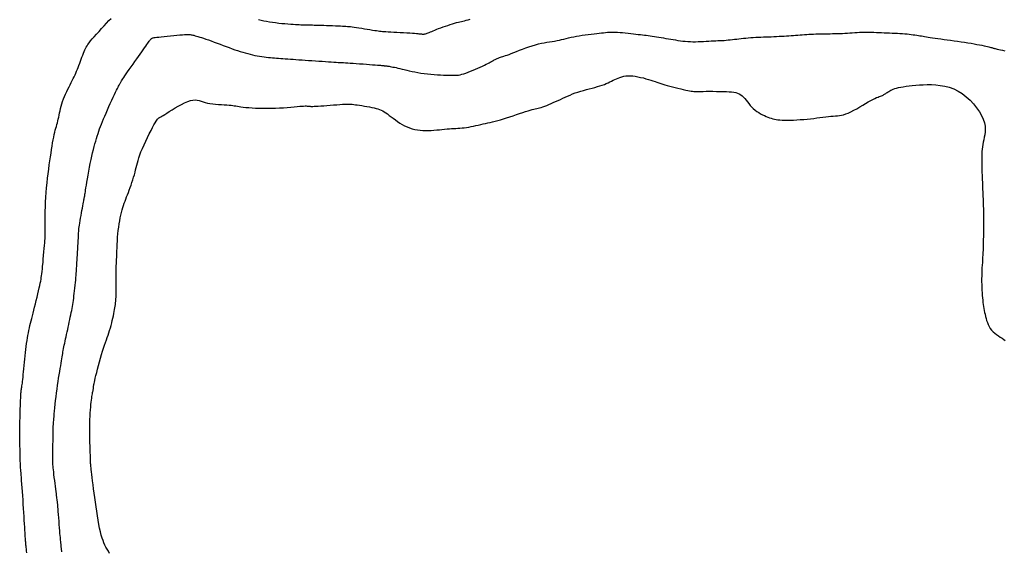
# Model space of a CAD drawing. Header units: millimetres. Extents: x 32690613 to 32693367, y 5343692 to 5344708.
# Tile 253 of 256: x 32692618 to 32692644, y 5344036 to 5344050. Entities that reach past the tile are written whole.
import ezdxf

# ---------------------------------------------------------------- set-up
doc = ezdxf.new("R2010")
doc.units = ezdxf.units.MM
doc.header["$LTSCALE"] = 20
for name, color, linetype in [('02-DGM_HL_493.00', 102, 'Continuous'), ('02-DGM_HL_493.50', 112, 'Continuous'), ('02-DGM_HL_494.00', 122, 'Continuous')]:
    doc.layers.add(name, color=color, linetype=linetype)

msp = doc.modelspace()

# ---------------------------------------------------------------- linework, layer by layer
at = {"layer": '02-DGM_HL_493.00', "elevation": 493, "flags": 128}
for points in [[(32692617.974, 5344036.232), (32692617.968, 5344036.289), (32692617.962, 5344036.336), (32692617.958, 5344036.376), (32692617.954, 5344036.409), (32692617.951, 5344036.437), (32692617.949, 5344036.46), (32692617.947, 5344036.48), (32692617.945, 5344036.499), (32692617.943, 5344036.518), (32692617.941, 5344036.538), (32692617.94, 5344036.56), (32692617.938, 5344036.586), (32692617.936, 5344036.618), (32692617.933, 5344036.657), (32692617.93, 5344036.705), (32692617.927, 5344036.762), (32692617.923, 5344036.829), (32692617.918, 5344036.907), (32692617.913, 5344036.993), (32692617.907, 5344037.087), (32692617.901, 5344037.187), (32692617.895, 5344037.291), (32692617.888, 5344037.398), (32692617.881, 5344037.508), (32692617.874, 5344037.618), (32692617.866, 5344037.728), (32692617.858, 5344037.835), (32692617.851, 5344037.937), (32692617.844, 5344038.033), (32692617.837, 5344038.122), (32692617.831, 5344038.202), (32692617.826, 5344038.27), (32692617.821, 5344038.327), (32692617.817, 5344038.374), (32692617.814, 5344038.414), (32692617.812, 5344038.452), (32692617.809, 5344038.489), (32692617.807, 5344038.53), (32692617.805, 5344038.576), (32692617.803, 5344038.633), (32692617.801, 5344038.7), (32692617.799, 5344038.778), (32692617.797, 5344038.861), (32692617.795, 5344038.948), (32692617.793, 5344039.035), (32692617.791, 5344039.119), (32692617.79, 5344039.196), (32692617.789, 5344039.265), (32692617.788, 5344039.321), (32692617.787, 5344039.369), (32692617.787, 5344039.409), (32692617.787, 5344039.447), (32692617.787, 5344039.483), (32692617.788, 5344039.523), (32692617.789, 5344039.568), (32692617.79, 5344039.621), (32692617.792, 5344039.685), (32692617.795, 5344039.757), (32692617.797, 5344039.836), (32692617.8, 5344039.918), (32692617.802, 5344040.001), (32692617.805, 5344040.081), (32692617.808, 5344040.156), (32692617.81, 5344040.223), (32692617.813, 5344040.281), (32692617.815, 5344040.33), (32692617.818, 5344040.371), (32692617.82, 5344040.406), (32692617.823, 5344040.436), (32692617.825, 5344040.463), (32692617.829, 5344040.488), (32692617.832, 5344040.513), (32692617.836, 5344040.539), (32692617.84, 5344040.567), (32692617.845, 5344040.598), (32692617.85, 5344040.633), (32692617.856, 5344040.672), (32692617.861, 5344040.717), (32692617.868, 5344040.769), (32692617.874, 5344040.828), (32692617.881, 5344040.894), (32692617.889, 5344040.968), (32692617.896, 5344041.047), (32692617.904, 5344041.13), (32692617.913, 5344041.215), (32692617.921, 5344041.301), (32692617.93, 5344041.388), (32692617.939, 5344041.472), (32692617.949, 5344041.554), (32692617.958, 5344041.632), (32692617.968, 5344041.708), (32692617.979, 5344041.781), (32692617.99, 5344041.852), (32692618.002, 5344041.92), (32692618.014, 5344041.986), (32692618.026, 5344042.05), (32692618.04, 5344042.112), (32692618.054, 5344042.174), (32692618.069, 5344042.235), (32692618.084, 5344042.298), (32692618.101, 5344042.362), (32692618.118, 5344042.429), (32692618.137, 5344042.5), (32692618.156, 5344042.576), (32692618.177, 5344042.657), (32692618.198, 5344042.742), (32692618.219, 5344042.829), (32692618.24, 5344042.916), (32692618.26, 5344043.001), (32692618.279, 5344043.083), (32692618.296, 5344043.158), (32692618.311, 5344043.226), (32692618.324, 5344043.284), (32692618.335, 5344043.336), (32692618.344, 5344043.384), (32692618.352, 5344043.43), (32692618.359, 5344043.477), (32692618.366, 5344043.528), (32692618.372, 5344043.586), (32692618.38, 5344043.654), (32692618.387, 5344043.732), (32692618.396, 5344043.82), (32692618.404, 5344043.913), (32692618.413, 5344044.008), (32692618.421, 5344044.101), (32692618.429, 5344044.19), (32692618.436, 5344044.271), (32692618.442, 5344044.341), (32692618.447, 5344044.397), (32692618.45, 5344044.442), (32692618.453, 5344044.48), (32692618.454, 5344044.514), (32692618.455, 5344044.548), (32692618.455, 5344044.586), (32692618.454, 5344044.632), (32692618.454, 5344044.69), (32692618.453, 5344044.761), (32692618.453, 5344044.846), (32692618.453, 5344044.943), (32692618.453, 5344045.048), (32692618.455, 5344045.162), (32692618.458, 5344045.281), (32692618.463, 5344045.404), (32692618.47, 5344045.529), (32692618.479, 5344045.655), (32692618.49, 5344045.779), (32692618.502, 5344045.903), (32692618.516, 5344046.025), (32692618.531, 5344046.144), (32692618.546, 5344046.261), (32692618.561, 5344046.374), (32692618.576, 5344046.483), (32692618.591, 5344046.587), (32692618.606, 5344046.685), (32692618.62, 5344046.779), (32692618.635, 5344046.868), (32692618.648, 5344046.951), (32692618.662, 5344047.028), (32692618.676, 5344047.1), (32692618.69, 5344047.166), (32692618.704, 5344047.227), (32692618.718, 5344047.282), (32692618.732, 5344047.334), (32692618.745, 5344047.382), (32692618.759, 5344047.43), (32692618.772, 5344047.476), (32692618.784, 5344047.523), (32692618.796, 5344047.572), (32692618.807, 5344047.623), (32692618.818, 5344047.676), (32692618.829, 5344047.732), (32692618.841, 5344047.789), (32692618.854, 5344047.848), (32692618.869, 5344047.909), (32692618.887, 5344047.971), (32692618.907, 5344048.034), (32692618.931, 5344048.097), (32692618.957, 5344048.162), (32692618.985, 5344048.225), (32692619.015, 5344048.289), (32692619.046, 5344048.351), (32692619.076, 5344048.412), (32692619.106, 5344048.47), (32692619.135, 5344048.526), (32692619.162, 5344048.579), (32692619.187, 5344048.63), (32692619.211, 5344048.679), (32692619.233, 5344048.727), (32692619.255, 5344048.775), (32692619.275, 5344048.823), (32692619.296, 5344048.873), (32692619.316, 5344048.923), (32692619.336, 5344048.976), (32692619.356, 5344049.031), (32692619.376, 5344049.086), (32692619.396, 5344049.141), (32692619.415, 5344049.194), (32692619.434, 5344049.246), (32692619.452, 5344049.294), (32692619.47, 5344049.339), (32692619.487, 5344049.379), (32692619.505, 5344049.416), (32692619.524, 5344049.452), (32692619.546, 5344049.488), (32692619.571, 5344049.525), (32692619.602, 5344049.567), (32692619.64, 5344049.613), (32692619.685, 5344049.666), (32692619.737, 5344049.726), (32692619.797, 5344049.793), (32692619.861, 5344049.864), (32692619.927, 5344049.937), (32692619.994, 5344050.01), (32692620.059, 5344050.08), (32692620.12, 5344050.145), (32692620.175, 5344050.204)], [(32692624.027, 5344050.174), (32692624.095, 5344050.158), (32692624.165, 5344050.142), (32692624.237, 5344050.128), (32692624.314, 5344050.114), (32692624.393, 5344050.102), (32692624.475, 5344050.092), (32692624.558, 5344050.082), (32692624.641, 5344050.074), (32692624.721, 5344050.067), (32692624.799, 5344050.061), (32692624.871, 5344050.055), (32692624.938, 5344050.05), (32692624.997, 5344050.046), (32692625.049, 5344050.043), (32692625.095, 5344050.04), (32692625.137, 5344050.038), (32692625.174, 5344050.036), (32692625.208, 5344050.034), (32692625.24, 5344050.033), (32692625.271, 5344050.032), (32692625.301, 5344050.032), (32692625.332, 5344050.032), (32692625.364, 5344050.031), (32692625.4, 5344050.031), (32692625.439, 5344050.031), (32692625.484, 5344050.03), (32692625.535, 5344050.029), (32692625.594, 5344050.027), (32692625.66, 5344050.025), (32692625.733, 5344050.023), (32692625.81, 5344050.02), (32692625.888, 5344050.017), (32692625.966, 5344050.014), (32692626.041, 5344050.011), (32692626.111, 5344050.008), (32692626.173, 5344050.005), (32692626.227, 5344050.003), (32692626.273, 5344050.001), (32692626.314, 5344049.998), (32692626.352, 5344049.996), (32692626.391, 5344049.992), (32692626.431, 5344049.988), (32692626.476, 5344049.982), (32692626.527, 5344049.975), (32692626.588, 5344049.966), (32692626.655, 5344049.956), (32692626.726, 5344049.945), (32692626.8, 5344049.933), (32692626.873, 5344049.921), (32692626.943, 5344049.91), (32692627.009, 5344049.9), (32692627.067, 5344049.89), (32692627.116, 5344049.883), (32692627.158, 5344049.876), (32692627.195, 5344049.871), (32692627.231, 5344049.867), (32692627.269, 5344049.864), (32692627.31, 5344049.86), (32692627.358, 5344049.857), (32692627.416, 5344049.853), (32692627.485, 5344049.85), (32692627.563, 5344049.845), (32692627.648, 5344049.841), (32692627.736, 5344049.836), (32692627.823, 5344049.831), (32692627.907, 5344049.827), (32692627.985, 5344049.822), (32692628.054, 5344049.818), (32692628.11, 5344049.814), (32692628.156, 5344049.81), (32692628.193, 5344049.807), (32692628.221, 5344049.804), (32692628.244, 5344049.802), (32692628.262, 5344049.8), (32692628.278, 5344049.798), (32692628.292, 5344049.796), (32692628.307, 5344049.795), (32692628.322, 5344049.794), (32692628.339, 5344049.794), (32692628.356, 5344049.795), (32692628.374, 5344049.798), (32692628.395, 5344049.801), (32692628.416, 5344049.807), (32692628.44, 5344049.814), (32692628.466, 5344049.824), (32692628.494, 5344049.836), (32692628.525, 5344049.85), (32692628.56, 5344049.865), (32692628.598, 5344049.882), (32692628.639, 5344049.9), (32692628.686, 5344049.919), (32692628.737, 5344049.939), (32692628.793, 5344049.96), (32692628.852, 5344049.981), (32692628.914, 5344050.002), (32692628.977, 5344050.022), (32692629.039, 5344050.042), (32692629.099, 5344050.061), (32692629.156, 5344050.077), (32692629.207, 5344050.092), (32692629.253, 5344050.105), (32692629.295, 5344050.116), (32692629.334, 5344050.125), (32692629.373, 5344050.135), (32692629.413, 5344050.144), (32692629.457, 5344050.155), (32692629.507, 5344050.167), (32692629.565, 5344050.182)]]:
    msp.add_lwpolyline(points, dxfattribs=at)
at = {"layer": '02-DGM_HL_493.50', "elevation": 493.5, "flags": 128}
msp.add_lwpolyline([(32692618.89, 5344036.266), (32692618.881, 5344036.339), (32692618.874, 5344036.402), (32692618.868, 5344036.454), (32692618.863, 5344036.497), (32692618.859, 5344036.533), (32692618.855, 5344036.567), (32692618.852, 5344036.602), (32692618.849, 5344036.64), (32692618.845, 5344036.685), (32692618.84, 5344036.741), (32692618.835, 5344036.81), (32692618.829, 5344036.889), (32692618.822, 5344036.975), (32692618.815, 5344037.064), (32692618.808, 5344037.152), (32692618.801, 5344037.237), (32692618.795, 5344037.315), (32692618.79, 5344037.381), (32692618.786, 5344037.434), (32692618.783, 5344037.475), (32692618.78, 5344037.506), (32692618.778, 5344037.528), (32692618.776, 5344037.545), (32692618.775, 5344037.558), (32692618.774, 5344037.569), (32692618.772, 5344037.58), (32692618.77, 5344037.594), (32692618.768, 5344037.612), (32692618.765, 5344037.633), (32692618.761, 5344037.66), (32692618.757, 5344037.693), (32692618.752, 5344037.733), (32692618.746, 5344037.78), (32692618.738, 5344037.837), (32692618.73, 5344037.902), (32692618.721, 5344037.975), (32692618.711, 5344038.052), (32692618.702, 5344038.13), (32692618.692, 5344038.208), (32692618.683, 5344038.282), (32692618.675, 5344038.35), (32692618.668, 5344038.409), (32692618.662, 5344038.458), (32692618.658, 5344038.499), (32692618.655, 5344038.534), (32692618.653, 5344038.567), (32692618.652, 5344038.602), (32692618.652, 5344038.64), (32692618.652, 5344038.686), (32692618.653, 5344038.742), (32692618.653, 5344038.811), (32692618.654, 5344038.89), (32692618.655, 5344038.975), (32692618.657, 5344039.064), (32692618.658, 5344039.152), (32692618.659, 5344039.236), (32692618.66, 5344039.313), (32692618.661, 5344039.379), (32692618.662, 5344039.432), (32692618.662, 5344039.472), (32692618.663, 5344039.502), (32692618.663, 5344039.524), (32692618.664, 5344039.539), (32692618.664, 5344039.55), (32692618.665, 5344039.559), (32692618.665, 5344039.567), (32692618.666, 5344039.577), (32692618.667, 5344039.59), (32692618.669, 5344039.607), (32692618.671, 5344039.63), (32692618.673, 5344039.659), (32692618.677, 5344039.696), (32692618.681, 5344039.742), (32692618.686, 5344039.798), (32692618.692, 5344039.865), (32692618.699, 5344039.942), (32692618.707, 5344040.027), (32692618.716, 5344040.119), (32692618.726, 5344040.215), (32692618.737, 5344040.314), (32692618.749, 5344040.415), (32692618.762, 5344040.515), (32692618.775, 5344040.614), (32692618.789, 5344040.71), (32692618.804, 5344040.802), (32692618.818, 5344040.891), (32692618.832, 5344040.975), (32692618.846, 5344041.054), (32692618.858, 5344041.127), (32692618.87, 5344041.193), (32692618.88, 5344041.253), (32692618.888, 5344041.306), (32692618.896, 5344041.355), (32692618.904, 5344041.401), (32692618.911, 5344041.444), (32692618.918, 5344041.486), (32692618.926, 5344041.528), (32692618.934, 5344041.572), (32692618.943, 5344041.618), (32692618.953, 5344041.667), (32692618.964, 5344041.718), (32692618.975, 5344041.772), (32692618.988, 5344041.827), (32692619, 5344041.885), (32692619.014, 5344041.946), (32692619.027, 5344042.008), (32692619.041, 5344042.072), (32692619.055, 5344042.137), (32692619.069, 5344042.203), (32692619.083, 5344042.268), (32692619.097, 5344042.333), (32692619.11, 5344042.397), (32692619.123, 5344042.458), (32692619.135, 5344042.517), (32692619.146, 5344042.572), (32692619.156, 5344042.625), (32692619.165, 5344042.677), (32692619.174, 5344042.728), (32692619.183, 5344042.78), (32692619.191, 5344042.834), (32692619.199, 5344042.891), (32692619.206, 5344042.952), (32692619.214, 5344043.017), (32692619.222, 5344043.085), (32692619.229, 5344043.156), (32692619.237, 5344043.227), (32692619.244, 5344043.297), (32692619.25, 5344043.365), (32692619.256, 5344043.429), (32692619.261, 5344043.488), (32692619.265, 5344043.541), (32692619.268, 5344043.589), (32692619.272, 5344043.634), (32692619.274, 5344043.679), (32692619.277, 5344043.724), (32692619.28, 5344043.772), (32692619.283, 5344043.824), (32692619.287, 5344043.883), (32692619.291, 5344043.949), (32692619.295, 5344044.022), (32692619.3, 5344044.098), (32692619.304, 5344044.176), (32692619.309, 5344044.254), (32692619.313, 5344044.328), (32692619.317, 5344044.397), (32692619.321, 5344044.459), (32692619.323, 5344044.513), (32692619.325, 5344044.558), (32692619.327, 5344044.599), (32692619.329, 5344044.636), (32692619.332, 5344044.673), (32692619.336, 5344044.711), (32692619.341, 5344044.753), (32692619.348, 5344044.801), (32692619.356, 5344044.856), (32692619.367, 5344044.918), (32692619.378, 5344044.983), (32692619.39, 5344045.051), (32692619.402, 5344045.119), (32692619.415, 5344045.185), (32692619.426, 5344045.247), (32692619.437, 5344045.304), (32692619.447, 5344045.354), (32692619.455, 5344045.397), (32692619.461, 5344045.433), (32692619.467, 5344045.464), (32692619.472, 5344045.491), (32692619.476, 5344045.513), (32692619.48, 5344045.531), (32692619.483, 5344045.547), (32692619.485, 5344045.561), (32692619.487, 5344045.575), (32692619.49, 5344045.591), (32692619.493, 5344045.611), (32692619.498, 5344045.637), (32692619.503, 5344045.671), (32692619.51, 5344045.715), (32692619.519, 5344045.771), (32692619.531, 5344045.841), (32692619.544, 5344045.922), (32692619.559, 5344046.012), (32692619.576, 5344046.109), (32692619.594, 5344046.21), (32692619.613, 5344046.313), (32692619.632, 5344046.415), (32692619.652, 5344046.513), (32692619.672, 5344046.606), (32692619.692, 5344046.693), (32692619.713, 5344046.776), (32692619.733, 5344046.853), (32692619.753, 5344046.927), (32692619.774, 5344046.997), (32692619.794, 5344047.065), (32692619.814, 5344047.129), (32692619.834, 5344047.192), (32692619.855, 5344047.253), (32692619.877, 5344047.314), (32692619.899, 5344047.376), (32692619.923, 5344047.439), (32692619.949, 5344047.505), (32692619.978, 5344047.575), (32692620.009, 5344047.65), (32692620.043, 5344047.729), (32692620.079, 5344047.812), (32692620.116, 5344047.897), (32692620.154, 5344047.982), (32692620.191, 5344048.064), (32692620.227, 5344048.141), (32692620.261, 5344048.213), (32692620.291, 5344048.275), (32692620.316, 5344048.328), (32692620.339, 5344048.372), (32692620.357, 5344048.407), (32692620.373, 5344048.436), (32692620.386, 5344048.46), (32692620.398, 5344048.479), (32692620.407, 5344048.495), (32692620.416, 5344048.51), (32692620.423, 5344048.523), (32692620.431, 5344048.538), (32692620.44, 5344048.554), (32692620.451, 5344048.573), (32692620.465, 5344048.596), (32692620.483, 5344048.624), (32692620.505, 5344048.659), (32692620.534, 5344048.701), (32692620.568, 5344048.751), (32692620.608, 5344048.808), (32692620.652, 5344048.871), (32692620.7, 5344048.937), (32692620.749, 5344049.006), (32692620.798, 5344049.075), (32692620.847, 5344049.144), (32692620.893, 5344049.21), (32692620.937, 5344049.272), (32692620.978, 5344049.33), (32692621.015, 5344049.384), (32692621.049, 5344049.433), (32692621.08, 5344049.478), (32692621.107, 5344049.518), (32692621.132, 5344049.553), (32692621.153, 5344049.583), (32692621.171, 5344049.607), (32692621.186, 5344049.627), (32692621.198, 5344049.643), (32692621.209, 5344049.656), (32692621.217, 5344049.665), (32692621.225, 5344049.672), (32692621.231, 5344049.678), (32692621.238, 5344049.682), (32692621.244, 5344049.686), (32692621.252, 5344049.69), (32692621.263, 5344049.693), (32692621.279, 5344049.697), (32692621.302, 5344049.7), (32692621.332, 5344049.705), (32692621.373, 5344049.71), (32692621.424, 5344049.716), (32692621.488, 5344049.723), (32692621.562, 5344049.731), (32692621.643, 5344049.739), (32692621.728, 5344049.747), (32692621.813, 5344049.755), (32692621.895, 5344049.763), (32692621.972, 5344049.77), (32692622.039, 5344049.775), (32692622.096, 5344049.779), (32692622.143, 5344049.782), (32692622.181, 5344049.783), (32692622.213, 5344049.782), (32692622.241, 5344049.78), (32692622.265, 5344049.777), (32692622.289, 5344049.773), (32692622.314, 5344049.767), (32692622.342, 5344049.761), (32692622.373, 5344049.752), (32692622.408, 5344049.743), (32692622.447, 5344049.731), (32692622.491, 5344049.717), (32692622.54, 5344049.702), (32692622.594, 5344049.683), (32692622.655, 5344049.663), (32692622.721, 5344049.639), (32692622.793, 5344049.613), (32692622.868, 5344049.585), (32692622.947, 5344049.556), (32692623.027, 5344049.526), (32692623.107, 5344049.497), (32692623.187, 5344049.467), (32692623.265, 5344049.439), (32692623.34, 5344049.412), (32692623.413, 5344049.386), (32692623.483, 5344049.362), (32692623.551, 5344049.34), (32692623.617, 5344049.319), (32692623.682, 5344049.3), (32692623.746, 5344049.282), (32692623.809, 5344049.266), (32692623.872, 5344049.251), (32692623.935, 5344049.238), (32692623.997, 5344049.227), (32692624.058, 5344049.216), (32692624.117, 5344049.207), (32692624.176, 5344049.199), (32692624.233, 5344049.192), (32692624.289, 5344049.185), (32692624.342, 5344049.18), (32692624.395, 5344049.175), (32692624.447, 5344049.17), (32692624.5, 5344049.165), (32692624.554, 5344049.161), (32692624.609, 5344049.157), (32692624.667, 5344049.153), (32692624.728, 5344049.149), (32692624.792, 5344049.144), (32692624.861, 5344049.14), (32692624.932, 5344049.135), (32692625.007, 5344049.129), (32692625.086, 5344049.124), (32692625.167, 5344049.118), (32692625.251, 5344049.112), (32692625.337, 5344049.106), (32692625.426, 5344049.1), (32692625.515, 5344049.094), (32692625.605, 5344049.088), (32692625.692, 5344049.082), (32692625.777, 5344049.076), (32692625.857, 5344049.071), (32692625.931, 5344049.066), (32692625.998, 5344049.062), (32692626.056, 5344049.058), (32692626.109, 5344049.055), (32692626.158, 5344049.052), (32692626.205, 5344049.05), (32692626.253, 5344049.047), (32692626.304, 5344049.044), (32692626.362, 5344049.04), (32692626.427, 5344049.036), (32692626.502, 5344049.031), (32692626.584, 5344049.025), (32692626.672, 5344049.019), (32692626.761, 5344049.013), (32692626.849, 5344049.006), (32692626.934, 5344049), (32692627.012, 5344048.994), (32692627.08, 5344048.988), (32692627.137, 5344048.984), (32692627.183, 5344048.98), (32692627.219, 5344048.977), (32692627.248, 5344048.974), (32692627.271, 5344048.972), (32692627.288, 5344048.971), (32692627.302, 5344048.969), (32692627.315, 5344048.968), (32692627.326, 5344048.967), (32692627.338, 5344048.966), (32692627.351, 5344048.965), (32692627.365, 5344048.963), (32692627.38, 5344048.961), (32692627.398, 5344048.959), (32692627.419, 5344048.956), (32692627.443, 5344048.952), (32692627.472, 5344048.947), (32692627.504, 5344048.941), (32692627.54, 5344048.933), (32692627.58, 5344048.925), (32692627.624, 5344048.916), (32692627.672, 5344048.905), (32692627.725, 5344048.893), (32692627.781, 5344048.88), (32692627.84, 5344048.865), (32692627.904, 5344048.85), (32692627.971, 5344048.834), (32692628.042, 5344048.818), (32692628.117, 5344048.803), (32692628.194, 5344048.788), (32692628.275, 5344048.774), (32692628.358, 5344048.762), (32692628.444, 5344048.752), (32692628.532, 5344048.744), (32692628.619, 5344048.737), (32692628.705, 5344048.731), (32692628.789, 5344048.726), (32692628.868, 5344048.723), (32692628.941, 5344048.72), (32692629.008, 5344048.718), (32692629.067, 5344048.717), (32692629.119, 5344048.716), (32692629.166, 5344048.717), (32692629.211, 5344048.719), (32692629.254, 5344048.724), (32692629.297, 5344048.731), (32692629.344, 5344048.742), (32692629.394, 5344048.757), (32692629.45, 5344048.775), (32692629.51, 5344048.797), (32692629.573, 5344048.822), (32692629.638, 5344048.849), (32692629.703, 5344048.876), (32692629.766, 5344048.904), (32692629.827, 5344048.932), (32692629.883, 5344048.958), (32692629.934, 5344048.982), (32692629.979, 5344049.005), (32692630.02, 5344049.025), (32692630.056, 5344049.044), (32692630.088, 5344049.062), (32692630.118, 5344049.077), (32692630.144, 5344049.092), (32692630.168, 5344049.105), (32692630.19, 5344049.117), (32692630.211, 5344049.128), (32692630.231, 5344049.138), (32692630.25, 5344049.148), (32692630.269, 5344049.157), (32692630.289, 5344049.165), (32692630.309, 5344049.173), (32692630.331, 5344049.181), (32692630.355, 5344049.189), (32692630.381, 5344049.198), (32692630.411, 5344049.207), (32692630.444, 5344049.218), (32692630.483, 5344049.231), (32692630.527, 5344049.246), (32692630.578, 5344049.264), (32692630.635, 5344049.286), (32692630.701, 5344049.311), (32692630.773, 5344049.339), (32692630.85, 5344049.37), (32692630.931, 5344049.401), (32692631.014, 5344049.432), (32692631.099, 5344049.462), (32692631.183, 5344049.489), (32692631.266, 5344049.514), (32692631.345, 5344049.535), (32692631.422, 5344049.552), (32692631.496, 5344049.567), (32692631.568, 5344049.579), (32692631.637, 5344049.59), (32692631.704, 5344049.601), (32692631.769, 5344049.612), (32692631.832, 5344049.623), (32692631.893, 5344049.636), (32692631.953, 5344049.65), (32692632.014, 5344049.665), (32692632.074, 5344049.68), (32692632.136, 5344049.695), (32692632.2, 5344049.71), (32692632.267, 5344049.725), (32692632.338, 5344049.739), (32692632.412, 5344049.752), (32692632.49, 5344049.763), (32692632.568, 5344049.774), (32692632.647, 5344049.784), (32692632.725, 5344049.793), (32692632.8, 5344049.801), (32692632.871, 5344049.809), (32692632.936, 5344049.816), (32692632.996, 5344049.823), (32692633.049, 5344049.83), (32692633.1, 5344049.835), (32692633.148, 5344049.84), (32692633.195, 5344049.843), (32692633.244, 5344049.845), (32692633.295, 5344049.846), (32692633.351, 5344049.845), (32692633.412, 5344049.842), (32692633.478, 5344049.838), (32692633.546, 5344049.832), (32692633.617, 5344049.825), (32692633.688, 5344049.817), (32692633.759, 5344049.81), (32692633.827, 5344049.802), (32692633.892, 5344049.794), (32692633.953, 5344049.787), (32692634.01, 5344049.78), (32692634.064, 5344049.774), (32692634.115, 5344049.767), (32692634.166, 5344049.761), (32692634.217, 5344049.754), (32692634.268, 5344049.747), (32692634.321, 5344049.739), (32692634.376, 5344049.731), (32692634.434, 5344049.722), (32692634.493, 5344049.712), (32692634.554, 5344049.702), (32692634.616, 5344049.692), (32692634.679, 5344049.681), (32692634.742, 5344049.671), (32692634.805, 5344049.66), (32692634.868, 5344049.649), (32692634.93, 5344049.639), (32692634.993, 5344049.629), (32692635.056, 5344049.62), (32692635.12, 5344049.612), (32692635.185, 5344049.605), (32692635.251, 5344049.6), (32692635.318, 5344049.597), (32692635.386, 5344049.595), (32692635.455, 5344049.595), (32692635.525, 5344049.597), (32692635.595, 5344049.599), (32692635.664, 5344049.603), (32692635.732, 5344049.606), (32692635.798, 5344049.61), (32692635.862, 5344049.614), (32692635.923, 5344049.617), (32692635.982, 5344049.619), (32692636.038, 5344049.622), (32692636.093, 5344049.624), (32692636.147, 5344049.627), (32692636.201, 5344049.63), (32692636.254, 5344049.634), (32692636.307, 5344049.639), (32692636.361, 5344049.644), (32692636.416, 5344049.65), (32692636.471, 5344049.657), (32692636.528, 5344049.664), (32692636.585, 5344049.671), (32692636.644, 5344049.678), (32692636.705, 5344049.685), (32692636.766, 5344049.691), (32692636.829, 5344049.696), (32692636.894, 5344049.701), (32692636.959, 5344049.705), (32692637.025, 5344049.709), (32692637.093, 5344049.712), (32692637.16, 5344049.715), (32692637.229, 5344049.718), (32692637.297, 5344049.72), (32692637.365, 5344049.723), (32692637.433, 5344049.726), (32692637.501, 5344049.729), (32692637.568, 5344049.731), (32692637.635, 5344049.735), (32692637.7, 5344049.738), (32692637.765, 5344049.742), (32692637.828, 5344049.746), (32692637.889, 5344049.75), (32692637.95, 5344049.754), (32692638.009, 5344049.759), (32692638.068, 5344049.764), (32692638.126, 5344049.769), (32692638.184, 5344049.774), (32692638.242, 5344049.778), (32692638.3, 5344049.782), (32692638.358, 5344049.786), (32692638.417, 5344049.789), (32692638.476, 5344049.792), (32692638.536, 5344049.795), (32692638.597, 5344049.797), (32692638.658, 5344049.799), (32692638.719, 5344049.801), (32692638.781, 5344049.802), (32692638.844, 5344049.803), (32692638.908, 5344049.804), (32692638.971, 5344049.804), (32692639.035, 5344049.805), (32692639.1, 5344049.806), (32692639.164, 5344049.808), (32692639.229, 5344049.81), (32692639.293, 5344049.813), (32692639.357, 5344049.816), (32692639.421, 5344049.82), (32692639.485, 5344049.825), (32692639.549, 5344049.829), (32692639.612, 5344049.834), (32692639.675, 5344049.837), (32692639.738, 5344049.841), (32692639.801, 5344049.843), (32692639.863, 5344049.844), (32692639.925, 5344049.844), (32692639.988, 5344049.843), (32692640.051, 5344049.842), (32692640.115, 5344049.84), (32692640.179, 5344049.837), (32692640.245, 5344049.835), (32692640.312, 5344049.832), (32692640.381, 5344049.829), (32692640.451, 5344049.826), (32692640.521, 5344049.824), (32692640.592, 5344049.821), (32692640.661, 5344049.818), (32692640.73, 5344049.814), (32692640.796, 5344049.81), (32692640.86, 5344049.806), (32692640.922, 5344049.801), (32692640.98, 5344049.796), (32692641.036, 5344049.79), (32692641.089, 5344049.784), (32692641.139, 5344049.777), (32692641.187, 5344049.771), (32692641.233, 5344049.764), (32692641.276, 5344049.757), (32692641.318, 5344049.75), (32692641.358, 5344049.744), (32692641.399, 5344049.737), (32692641.441, 5344049.73), (32692641.486, 5344049.722), (32692641.534, 5344049.714), (32692641.588, 5344049.706), (32692641.647, 5344049.697), (32692641.714, 5344049.688), (32692641.786, 5344049.678), (32692641.864, 5344049.667), (32692641.947, 5344049.656), (32692642.033, 5344049.645), (32692642.121, 5344049.633), (32692642.211, 5344049.62), (32692642.302, 5344049.607), (32692642.393, 5344049.594), (32692642.482, 5344049.58), (32692642.57, 5344049.566), (32692642.654, 5344049.552), (32692642.734, 5344049.538), (32692642.809, 5344049.525), (32692642.878, 5344049.512), (32692642.94, 5344049.5), (32692642.995, 5344049.489), (32692643.042, 5344049.478), (32692643.083, 5344049.469), (32692643.118, 5344049.46), (32692643.148, 5344049.452), (32692643.174, 5344049.445), (32692643.196, 5344049.439), (32692643.216, 5344049.433), (32692643.233, 5344049.429), (32692643.249, 5344049.424), (32692643.267, 5344049.42), (32692643.287, 5344049.415), (32692643.31, 5344049.409), (32692643.34, 5344049.402), (32692643.376, 5344049.394), (32692643.421, 5344049.383), (32692643.475, 5344049.371), (32692643.537, 5344049.355)], dxfattribs=at)
at = {"layer": '02-DGM_HL_494.00', "elevation": 494, "flags": 128}
msp.add_lwpolyline([(32692620.138, 5344036.221), (32692620.104, 5344036.279), (32692620.072, 5344036.333), (32692620.042, 5344036.386), (32692620.015, 5344036.439), (32692619.989, 5344036.494), (32692619.965, 5344036.554), (32692619.941, 5344036.62), (32692619.919, 5344036.696), (32692619.897, 5344036.781), (32692619.877, 5344036.877), (32692619.856, 5344036.98), (32692619.837, 5344037.089), (32692619.818, 5344037.204), (32692619.8, 5344037.322), (32692619.782, 5344037.441), (32692619.765, 5344037.562), (32692619.749, 5344037.681), (32692619.734, 5344037.797), (32692619.72, 5344037.909), (32692619.706, 5344038.016), (32692619.694, 5344038.116), (32692619.683, 5344038.206), (32692619.673, 5344038.287), (32692619.665, 5344038.355), (32692619.659, 5344038.411), (32692619.653, 5344038.455), (32692619.649, 5344038.49), (32692619.646, 5344038.516), (32692619.644, 5344038.535), (32692619.642, 5344038.549), (32692619.641, 5344038.561), (32692619.641, 5344038.57), (32692619.64, 5344038.58), (32692619.64, 5344038.591), (32692619.639, 5344038.605), (32692619.639, 5344038.625), (32692619.638, 5344038.651), (32692619.637, 5344038.686), (32692619.636, 5344038.73), (32692619.634, 5344038.787), (32692619.632, 5344038.855), (32692619.629, 5344038.935), (32692619.626, 5344039.024), (32692619.623, 5344039.119), (32692619.621, 5344039.22), (32692619.619, 5344039.322), (32692619.618, 5344039.425), (32692619.618, 5344039.527), (32692619.62, 5344039.624), (32692619.623, 5344039.717), (32692619.626, 5344039.806), (32692619.631, 5344039.89), (32692619.636, 5344039.969), (32692619.642, 5344040.042), (32692619.648, 5344040.109), (32692619.655, 5344040.171), (32692619.662, 5344040.226), (32692619.669, 5344040.276), (32692619.675, 5344040.32), (32692619.682, 5344040.359), (32692619.688, 5344040.393), (32692619.694, 5344040.423), (32692619.699, 5344040.449), (32692619.703, 5344040.472), (32692619.707, 5344040.492), (32692619.71, 5344040.508), (32692619.712, 5344040.523), (32692619.714, 5344040.536), (32692619.715, 5344040.547), (32692619.716, 5344040.558), (32692619.717, 5344040.567), (32692619.718, 5344040.577), (32692619.719, 5344040.587), (32692619.72, 5344040.599), (32692619.722, 5344040.615), (32692619.726, 5344040.636), (32692619.731, 5344040.663), (32692619.739, 5344040.698), (32692619.749, 5344040.744), (32692619.763, 5344040.801), (32692619.78, 5344040.87), (32692619.801, 5344040.95), (32692619.823, 5344041.037), (32692619.848, 5344041.13), (32692619.874, 5344041.226), (32692619.901, 5344041.322), (32692619.928, 5344041.416), (32692619.955, 5344041.505), (32692619.981, 5344041.587), (32692620.006, 5344041.663), (32692620.03, 5344041.733), (32692620.053, 5344041.8), (32692620.076, 5344041.863), (32692620.097, 5344041.926), (32692620.118, 5344041.987), (32692620.137, 5344042.05), (32692620.156, 5344042.114), (32692620.174, 5344042.179), (32692620.191, 5344042.245), (32692620.207, 5344042.309), (32692620.221, 5344042.372), (32692620.235, 5344042.433), (32692620.247, 5344042.49), (32692620.258, 5344042.543), (32692620.268, 5344042.591), (32692620.277, 5344042.636), (32692620.284, 5344042.679), (32692620.29, 5344042.722), (32692620.295, 5344042.766), (32692620.299, 5344042.814), (32692620.302, 5344042.866), (32692620.304, 5344042.925), (32692620.306, 5344042.991), (32692620.307, 5344043.064), (32692620.307, 5344043.14), (32692620.307, 5344043.218), (32692620.306, 5344043.296), (32692620.306, 5344043.371), (32692620.306, 5344043.441), (32692620.306, 5344043.505), (32692620.306, 5344043.561), (32692620.307, 5344043.61), (32692620.309, 5344043.655), (32692620.311, 5344043.699), (32692620.312, 5344043.742), (32692620.315, 5344043.788), (32692620.317, 5344043.839), (32692620.319, 5344043.898), (32692620.322, 5344043.965), (32692620.324, 5344044.04), (32692620.327, 5344044.121), (32692620.331, 5344044.208), (32692620.335, 5344044.298), (32692620.34, 5344044.39), (32692620.347, 5344044.483), (32692620.355, 5344044.574), (32692620.364, 5344044.663), (32692620.375, 5344044.75), (32692620.388, 5344044.833), (32692620.401, 5344044.913), (32692620.416, 5344044.99), (32692620.432, 5344045.063), (32692620.448, 5344045.132), (32692620.465, 5344045.198), (32692620.483, 5344045.259), (32692620.502, 5344045.317), (32692620.521, 5344045.373), (32692620.54, 5344045.427), (32692620.561, 5344045.481), (32692620.582, 5344045.536), (32692620.604, 5344045.593), (32692620.627, 5344045.652), (32692620.65, 5344045.714), (32692620.674, 5344045.78), (32692620.697, 5344045.847), (32692620.721, 5344045.915), (32692620.743, 5344045.984), (32692620.765, 5344046.052), (32692620.785, 5344046.119), (32692620.802, 5344046.183), (32692620.818, 5344046.245), (32692620.833, 5344046.306), (32692620.847, 5344046.366), (32692620.863, 5344046.427), (32692620.88, 5344046.492), (32692620.901, 5344046.56), (32692620.926, 5344046.634), (32692620.957, 5344046.715), (32692620.994, 5344046.804), (32692621.036, 5344046.898), (32692621.081, 5344046.996), (32692621.127, 5344047.093), (32692621.174, 5344047.187), (32692621.219, 5344047.275), (32692621.26, 5344047.354), (32692621.296, 5344047.422), (32692621.326, 5344047.475), (32692621.35, 5344047.516), (32692621.37, 5344047.547), (32692621.385, 5344047.568), (32692621.397, 5344047.582), (32692621.407, 5344047.591), (32692621.416, 5344047.597), (32692621.425, 5344047.602), (32692621.434, 5344047.607), (32692621.445, 5344047.613), (32692621.46, 5344047.622), (32692621.48, 5344047.633), (32692621.505, 5344047.649), (32692621.538, 5344047.67), (32692621.58, 5344047.696), (32692621.633, 5344047.729), (32692621.696, 5344047.769), (32692621.769, 5344047.814), (32692621.848, 5344047.862), (32692621.931, 5344047.91), (32692622.015, 5344047.956), (32692622.098, 5344047.997), (32692622.178, 5344048.031), (32692622.251, 5344048.056), (32692622.316, 5344048.069), (32692622.374, 5344048.072), (32692622.428, 5344048.068), (32692622.478, 5344048.057), (32692622.528, 5344048.042), (32692622.58, 5344048.025), (32692622.634, 5344048.007), (32692622.694, 5344047.991), (32692622.76, 5344047.978), (32692622.832, 5344047.968), (32692622.907, 5344047.961), (32692622.983, 5344047.955), (32692623.058, 5344047.95), (32692623.131, 5344047.947), (32692623.198, 5344047.943), (32692623.259, 5344047.939), (32692623.311, 5344047.934), (32692623.356, 5344047.929), (32692623.397, 5344047.922), (32692623.437, 5344047.916), (32692623.478, 5344047.908), (32692623.521, 5344047.901), (32692623.571, 5344047.893), (32692623.629, 5344047.886), (32692623.697, 5344047.879), (32692623.774, 5344047.872), (32692623.86, 5344047.866), (32692623.952, 5344047.86), (32692624.05, 5344047.856), (32692624.152, 5344047.854), (32692624.258, 5344047.853), (32692624.364, 5344047.855), (32692624.471, 5344047.858), (32692624.577, 5344047.864), (32692624.681, 5344047.87), (32692624.78, 5344047.878), (32692624.873, 5344047.886), (32692624.96, 5344047.893), (32692625.038, 5344047.9), (32692625.106, 5344047.906), (32692625.163, 5344047.91), (32692625.209, 5344047.912), (32692625.247, 5344047.914), (32692625.277, 5344047.914), (32692625.302, 5344047.913), (32692625.322, 5344047.912), (32692625.338, 5344047.911), (32692625.352, 5344047.909), (32692625.366, 5344047.907), (32692625.381, 5344047.906), (32692625.399, 5344047.905), (32692625.421, 5344047.904), (32692625.45, 5344047.905), (32692625.486, 5344047.906), (32692625.531, 5344047.908), (32692625.587, 5344047.911), (32692625.655, 5344047.916), (32692625.733, 5344047.921), (32692625.817, 5344047.928), (32692625.905, 5344047.935), (32692625.993, 5344047.941), (32692626.077, 5344047.948), (32692626.156, 5344047.953), (32692626.226, 5344047.958), (32692626.284, 5344047.961), (32692626.332, 5344047.963), (32692626.374, 5344047.964), (32692626.41, 5344047.963), (32692626.445, 5344047.961), (32692626.48, 5344047.958), (32692626.518, 5344047.953), (32692626.561, 5344047.948), (32692626.612, 5344047.941), (32692626.669, 5344047.932), (32692626.731, 5344047.923), (32692626.796, 5344047.913), (32692626.862, 5344047.902), (32692626.927, 5344047.89), (32692626.989, 5344047.877), (32692627.048, 5344047.865), (32692627.101, 5344047.851), (32692627.149, 5344047.837), (32692627.193, 5344047.822), (32692627.235, 5344047.804), (32692627.276, 5344047.784), (32692627.316, 5344047.762), (32692627.358, 5344047.735), (32692627.402, 5344047.705), (32692627.448, 5344047.67), (32692627.498, 5344047.632), (32692627.551, 5344047.592), (32692627.606, 5344047.551), (32692627.664, 5344047.509), (32692627.723, 5344047.469), (32692627.785, 5344047.431), (32692627.848, 5344047.397), (32692627.913, 5344047.367), (32692627.978, 5344047.342), (32692628.045, 5344047.32), (32692628.113, 5344047.303), (32692628.182, 5344047.29), (32692628.252, 5344047.281), (32692628.324, 5344047.275), (32692628.395, 5344047.272), (32692628.468, 5344047.273), (32692628.541, 5344047.276), (32692628.614, 5344047.281), (32692628.686, 5344047.288), (32692628.756, 5344047.295), (32692628.825, 5344047.303), (32692628.892, 5344047.31), (32692628.956, 5344047.316), (32692629.017, 5344047.321), (32692629.075, 5344047.324), (32692629.131, 5344047.327), (32692629.186, 5344047.329), (32692629.24, 5344047.332), (32692629.295, 5344047.335), (32692629.35, 5344047.34), (32692629.406, 5344047.346), (32692629.464, 5344047.354), (32692629.524, 5344047.364), (32692629.585, 5344047.376), (32692629.648, 5344047.389), (32692629.71, 5344047.402), (32692629.773, 5344047.416), (32692629.836, 5344047.43), (32692629.899, 5344047.444), (32692629.96, 5344047.458), (32692630.022, 5344047.471), (32692630.084, 5344047.485), (32692630.148, 5344047.5), (32692630.214, 5344047.516), (32692630.282, 5344047.534), (32692630.355, 5344047.554), (32692630.432, 5344047.577), (32692630.513, 5344047.603), (32692630.598, 5344047.63), (32692630.684, 5344047.659), (32692630.77, 5344047.688), (32692630.854, 5344047.717), (32692630.934, 5344047.744), (32692631.008, 5344047.768), (32692631.074, 5344047.789), (32692631.131, 5344047.806), (32692631.181, 5344047.819), (32692631.225, 5344047.83), (32692631.264, 5344047.839), (32692631.301, 5344047.847), (32692631.338, 5344047.856), (32692631.375, 5344047.866), (32692631.416, 5344047.878), (32692631.461, 5344047.893), (32692631.51, 5344047.911), (32692631.562, 5344047.931), (32692631.618, 5344047.954), (32692631.676, 5344047.978), (32692631.735, 5344048.004), (32692631.796, 5344048.031), (32692631.858, 5344048.059), (32692631.919, 5344048.088), (32692631.981, 5344048.116), (32692632.043, 5344048.145), (32692632.107, 5344048.173), (32692632.172, 5344048.201), (32692632.238, 5344048.228), (32692632.306, 5344048.254), (32692632.377, 5344048.278), (32692632.45, 5344048.301), (32692632.525, 5344048.322), (32692632.601, 5344048.343), (32692632.676, 5344048.363), (32692632.75, 5344048.382), (32692632.822, 5344048.401), (32692632.89, 5344048.42), (32692632.955, 5344048.44), (32692633.014, 5344048.46), (32692633.069, 5344048.48), (32692633.12, 5344048.501), (32692633.168, 5344048.522), (32692633.213, 5344048.544), (32692633.257, 5344048.565), (32692633.3, 5344048.586), (32692633.343, 5344048.606), (32692633.387, 5344048.626), (32692633.431, 5344048.645), (32692633.477, 5344048.663), (32692633.525, 5344048.678), (32692633.576, 5344048.69), (32692633.629, 5344048.699), (32692633.686, 5344048.703), (32692633.746, 5344048.704), (32692633.811, 5344048.699), (32692633.878, 5344048.691), (32692633.948, 5344048.678), (32692634.018, 5344048.663), (32692634.088, 5344048.646), (32692634.157, 5344048.628), (32692634.222, 5344048.609), (32692634.283, 5344048.59), (32692634.34, 5344048.572), (32692634.393, 5344048.555), (32692634.443, 5344048.538), (32692634.493, 5344048.521), (32692634.543, 5344048.505), (32692634.595, 5344048.488), (32692634.651, 5344048.471), (32692634.711, 5344048.453), (32692634.777, 5344048.434), (32692634.848, 5344048.415), (32692634.92, 5344048.396), (32692634.993, 5344048.378), (32692635.065, 5344048.36), (32692635.133, 5344048.344), (32692635.196, 5344048.33), (32692635.251, 5344048.318), (32692635.297, 5344048.309), (32692635.337, 5344048.303), (32692635.372, 5344048.299), (32692635.407, 5344048.296), (32692635.443, 5344048.295), (32692635.483, 5344048.295), (32692635.53, 5344048.296), (32692635.587, 5344048.297), (32692635.655, 5344048.297), (32692635.733, 5344048.298), (32692635.818, 5344048.298), (32692635.908, 5344048.298), (32692635.999, 5344048.297), (32692636.09, 5344048.296), (32692636.177, 5344048.294), (32692636.258, 5344048.291), (32692636.331, 5344048.287), (32692636.396, 5344048.281), (32692636.454, 5344048.273), (32692636.506, 5344048.263), (32692636.553, 5344048.249), (32692636.595, 5344048.23), (32692636.634, 5344048.208), (32692636.671, 5344048.18), (32692636.707, 5344048.146), (32692636.741, 5344048.108), (32692636.775, 5344048.066), (32692636.81, 5344048.022), (32692636.845, 5344047.976), (32692636.882, 5344047.931), (32692636.921, 5344047.887), (32692636.962, 5344047.846), (32692637.007, 5344047.807), (32692637.054, 5344047.773), (32692637.104, 5344047.741), (32692637.153, 5344047.712), (32692637.204, 5344047.687), (32692637.253, 5344047.663), (32692637.301, 5344047.643), (32692637.346, 5344047.624), (32692637.389, 5344047.608), (32692637.43, 5344047.594), (32692637.471, 5344047.581), (32692637.512, 5344047.571), (32692637.556, 5344047.562), (32692637.604, 5344047.555), (32692637.656, 5344047.55), (32692637.715, 5344047.546), (32692637.782, 5344047.544), (32692637.855, 5344047.544), (32692637.933, 5344047.545), (32692638.016, 5344047.547), (32692638.102, 5344047.551), (32692638.19, 5344047.557), (32692638.279, 5344047.563), (32692638.368, 5344047.572), (32692638.455, 5344047.581), (32692638.541, 5344047.591), (32692638.624, 5344047.601), (32692638.705, 5344047.612), (32692638.782, 5344047.622), (32692638.856, 5344047.631), (32692638.925, 5344047.639), (32692638.99, 5344047.646), (32692639.05, 5344047.651), (32692639.107, 5344047.655), (32692639.161, 5344047.659), (32692639.214, 5344047.665), (32692639.267, 5344047.674), (32692639.323, 5344047.687), (32692639.382, 5344047.705), (32692639.446, 5344047.73), (32692639.515, 5344047.763), (32692639.589, 5344047.801), (32692639.666, 5344047.843), (32692639.744, 5344047.888), (32692639.821, 5344047.934), (32692639.895, 5344047.978), (32692639.966, 5344048.02), (32692640.031, 5344048.056), (32692640.088, 5344048.087), (32692640.139, 5344048.112), (32692640.183, 5344048.132), (32692640.222, 5344048.148), (32692640.256, 5344048.161), (32692640.286, 5344048.172), (32692640.312, 5344048.182), (32692640.336, 5344048.191), (32692640.357, 5344048.201), (32692640.376, 5344048.212), (32692640.395, 5344048.222), (32692640.412, 5344048.234), (32692640.43, 5344048.245), (32692640.447, 5344048.258), (32692640.465, 5344048.27), (32692640.485, 5344048.283), (32692640.506, 5344048.297), (32692640.53, 5344048.311), (32692640.557, 5344048.325), (32692640.587, 5344048.339), (32692640.622, 5344048.353), (32692640.662, 5344048.367), (32692640.707, 5344048.38), (32692640.759, 5344048.394), (32692640.817, 5344048.407), (32692640.883, 5344048.419), (32692640.954, 5344048.43), (32692641.033, 5344048.441), (32692641.117, 5344048.45), (32692641.207, 5344048.458), (32692641.303, 5344048.465), (32692641.404, 5344048.47), (32692641.511, 5344048.473), (32692641.622, 5344048.472), (32692641.736, 5344048.467), (32692641.851, 5344048.454), (32692641.968, 5344048.434), (32692642.085, 5344048.403), (32692642.201, 5344048.361), (32692642.314, 5344048.306), (32692642.424, 5344048.237), (32692642.529, 5344048.156), (32692642.628, 5344048.065), (32692642.719, 5344047.968), (32692642.8, 5344047.867), (32692642.871, 5344047.764), (32692642.929, 5344047.663), (32692642.974, 5344047.566), (32692643.003, 5344047.475), (32692643.019, 5344047.39), (32692643.025, 5344047.31), (32692643.022, 5344047.235), (32692643.012, 5344047.164), (32692642.999, 5344047.096), (32692642.984, 5344047.031), (32692642.97, 5344046.967), (32692642.958, 5344046.905), (32692642.949, 5344046.843), (32692642.942, 5344046.782), (32692642.938, 5344046.721), (32692642.934, 5344046.661), (32692642.933, 5344046.601), (32692642.932, 5344046.541), (32692642.933, 5344046.48), (32692642.933, 5344046.419), (32692642.934, 5344046.358), (32692642.936, 5344046.296), (32692642.938, 5344046.234), (32692642.94, 5344046.172), (32692642.942, 5344046.11), (32692642.945, 5344046.048), (32692642.947, 5344045.985), (32692642.949, 5344045.923), (32692642.952, 5344045.86), (32692642.954, 5344045.798), (32692642.957, 5344045.735), (32692642.959, 5344045.673), (32692642.962, 5344045.61), (32692642.964, 5344045.548), (32692642.967, 5344045.486), (32692642.969, 5344045.423), (32692642.971, 5344045.361), (32692642.974, 5344045.298), (32692642.976, 5344045.236), (32692642.978, 5344045.173), (32692642.979, 5344045.111), (32692642.98, 5344045.048), (32692642.981, 5344044.986), (32692642.982, 5344044.923), (32692642.981, 5344044.861), (32692642.981, 5344044.799), (32692642.981, 5344044.737), (32692642.98, 5344044.675), (32692642.979, 5344044.614), (32692642.978, 5344044.554), (32692642.976, 5344044.494), (32692642.975, 5344044.436), (32692642.974, 5344044.378), (32692642.973, 5344044.32), (32692642.971, 5344044.261), (32692642.969, 5344044.203), (32692642.967, 5344044.144), (32692642.964, 5344044.083), (32692642.961, 5344044.021), (32692642.957, 5344043.958), (32692642.953, 5344043.893), (32692642.949, 5344043.826), (32692642.944, 5344043.757), (32692642.94, 5344043.688), (32692642.937, 5344043.617), (32692642.934, 5344043.544), (32692642.932, 5344043.471), (32692642.931, 5344043.397), (32692642.931, 5344043.322), (32692642.932, 5344043.248), (32692642.934, 5344043.174), (32692642.937, 5344043.102), (32692642.941, 5344043.031), (32692642.946, 5344042.964), (32692642.951, 5344042.9), (32692642.958, 5344042.839), (32692642.964, 5344042.782), (32692642.972, 5344042.727), (32692642.98, 5344042.675), (32692642.989, 5344042.623), (32692642.999, 5344042.572), (32692643.009, 5344042.521), (32692643.021, 5344042.469), (32692643.033, 5344042.416), (32692643.047, 5344042.363), (32692643.062, 5344042.308), (32692643.08, 5344042.255), (32692643.102, 5344042.202), (32692643.127, 5344042.151), (32692643.157, 5344042.103), (32692643.192, 5344042.057), (32692643.232, 5344042.015), (32692643.276, 5344041.975), (32692643.323, 5344041.939), (32692643.371, 5344041.905), (32692643.418, 5344041.874), (32692643.464, 5344041.843), (32692643.507, 5344041.815), (32692643.545, 5344041.787)], dxfattribs=at)

doc.saveas('drawing.dxf')
